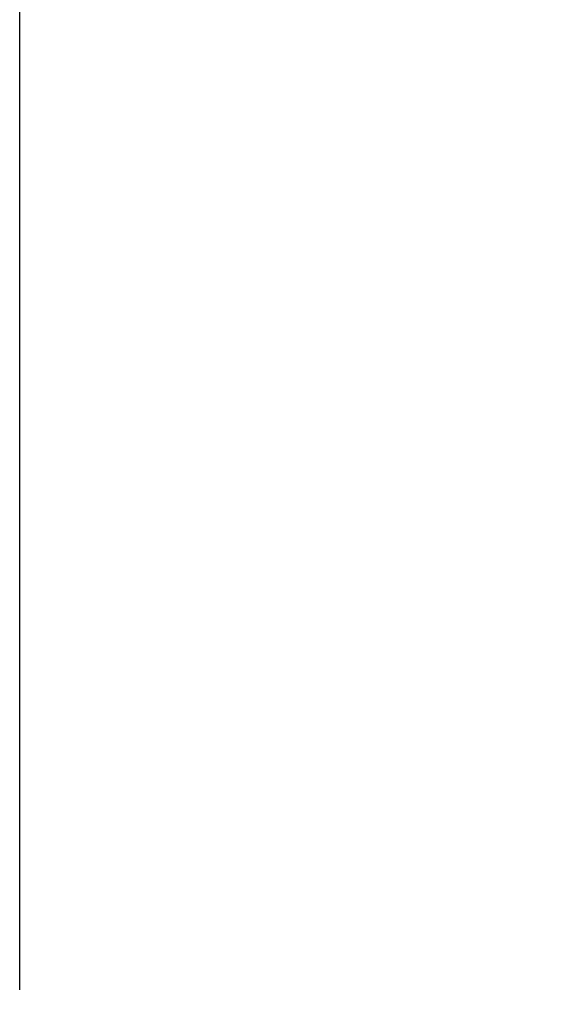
# Model space of a CAD drawing. Header units: millimetres. Extents: x 0 to 420, y 0 to 297.
# Tile 55 of 84: x 281.14 to 283.59, y 171.44 to 176.03. Entities that reach past the tile are written whole.
import ezdxf

# ---------------------------------------------------------------- set-up
doc = ezdxf.new("R2010")
doc.units = ezdxf.units.MM
doc.layers.add('QUOTE', color=174, linetype='Continuous')
doc.styles.add('SLDTEXTSTYLE3', font='TXT', dxfattribs={"width": 0.75})
doc.dimstyles.new('SLDDIMSTYLE0', dxfattribs={"dimtxt": 3, "dimasz": 3, "dimexe": 0, "dimexo": 0.0625, "dimgap": 0.75, "dimtad": 1, "dimdec": 0, "dimlfac": 12.940767, "dimrnd": 1e-09, "dimzin": 12, "dimdsep": 46, "dimtxsty": 'SLDTEXTSTYLE3', "dimsah": 1, "dimcen": 0.09, "dimadec": 0, "dimazin": 3, "dimtfac": 1, "dimtdec": 3, "dimtofl": 0, "dimtmove": 0, "dimatfit": 3, "dimfxl": 0, "dimfrac": 2, "dimtolj": 1, "dimtzin": 12, "dimarcsym": 0})

# ---------------------------------------------------------------- blocks, each defined once
blk = doc.blocks.new('_D')
at = {"layer": 'QUOTE'}
for p, q in [((281.1407, 171.5062), (281.1407, 182.2673)), ((330.1331, 171.5062), (330.1331, 182.2673)), ((281.1407, 180.2673), (330.1331, 180.2673))]:
    blk.add_line(p, q, dxfattribs=at)
for points in [[(281.1407, 180.2673), (284.1407, 179.7673), (284.1407, 180.7673)], [(330.1331, 180.2673), (327.1331, 180.7673), (327.1331, 179.7673)]]:
    blk.add_solid(points, dxfattribs=at)
at = {"layer": 'QUOTE', "insert": (302.3119, 184.1345), "char_height": 3, "attachment_point": 1, "style": 'SLDTEXTSTYLE3'}
blk.add_mtext('634', dxfattribs=at)

msp = doc.modelspace()

# ---------------------------------------------------------------- dimensions: what is measured, and where the dimension line sits
at = {"layer": 'QUOTE'}
dim = msp.add_linear_dim(base=(330.13311, 180.26727), p1=(281.14065, 169.50619), p2=(330.13311, 169.50619), dimstyle='SLDDIMSTYLE0', dxfattribs=at)
dim.commit()
dim.dimension.update_dxf_attribs({"geometry": '_D', "text_midpoint": (305.63688, 180.26727), "dimtype": 160})

doc.saveas('drawing.dxf')
